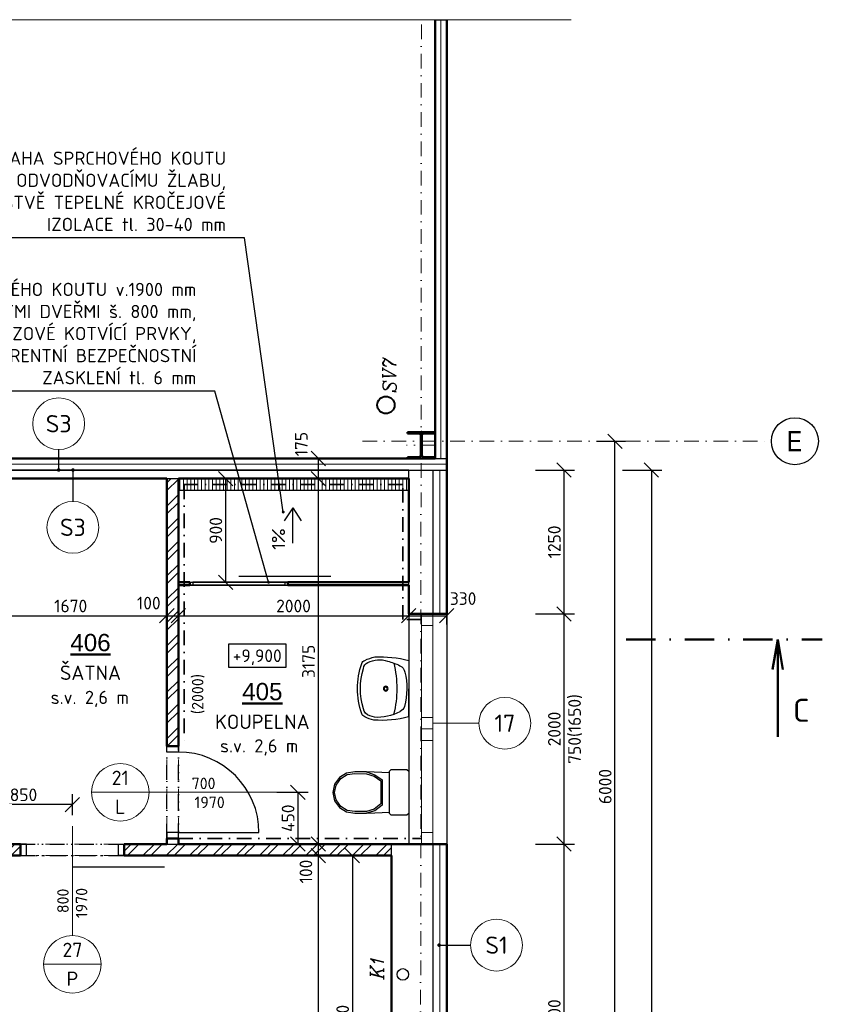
# Model space of a CAD drawing. Header units: millimetres. Extents: x -118752 to 407724, y -73278 to 155058.
# Tile 37 of 256: x 99957 to 106926, y -60091 to -51537. Entities that reach past the tile are written whole.
import ezdxf
from ezdxf.enums import TextEntityAlignment as Align

# ---------------------------------------------------------------- set-up
doc = ezdxf.new("R2010")
doc.units = ezdxf.units.MM
doc.header["$LTSCALE"] = 10
doc.linetypes.add('DASHDOT', pattern=[25.4, 12.7, -6.35, 0, -6.35])
doc.linetypes.add('DOT', pattern=[6.35, 0, -6.35])
doc.layers.add('CA_umyvadlo 1 (55x45)', color=7, linetype='Continuous')
doc.layers.add('IN_SANITA', color=7, linetype='Continuous')
for name, color, linetype, lineweight in [('CASANITA', 7, 'Continuous', 25), ('CKBUBLINY', 1, 'Continuous', 18), ('CKBUBLINY_POPIS', 3, 'Continuous', 25), ('CKDVERE_', 7, 'Continuous', 25), ('CKDVERE_NADROVINOU', 1, 'DASHDOT', 18), ('CKDVERE_OSY', 1, 'Continuous', 18), ('CKDVERE_POPIS', 3, 'Continuous', 25), ('CKDVERE_PRAH', 7, 'Continuous', 25), ('CKDVERE_ZARUBNE_RAM', 5, 'Continuous', 25), ('CKIZOLACE', 1, 'Continuous', 18), ('CKKOTY', 3, 'Continuous', 25), ('CKKOTY_VYS', 3, 'Continuous', 25), ('CKOBKLAD_POPIS', 3, 'Continuous', 25), ('CKOKNA', 1, 'Continuous', 18), ('CKPOPIS_POHLED', 3, 'Continuous', 25), ('CKPOPISM', 6, 'Continuous', 50), ('CKPOPISM_POPIS', 3, 'Continuous', 25), ('CKRASTR', 7, 'DASHDOT', 15), ('CKRASTR_POPIS', 3, 'Continuous', 25), ('CKREZY_OZNACENI', 4, 'DASHDOT', 50), ('CKSTENY_NADROVINOU', 7, 'DASHDOT', 25), ('CKSTENY_PODROVINOU', 7, 'Continuous', 25), ('CKSTENY_REZ', 6, 'Continuous', 50), ('CKSTRECHA_PODROVINOU', 7, 'Continuous', 25), ('CKTEXTY_MALE', 3, 'Continuous', 18), ('CSPROFILY_OSY', 1, 'DASHDOT', 18), ('CSPROFILY_REZY', 4, 'Continuous', 50), ('obklady', 4, 'DASHDOT', 35), ('srafy', 7, 'Continuous', 18), ('ZTI-DEŠŤOVÁ-KANALIZACE', 210, 'KANALIZACE', 40), ('ZTI-SPLAŠKOVÁ KANALIZACE', 80, 'Continuous', 30)]:
    doc.layers.add(name, color=color, linetype=linetype, lineweight=lineweight)
doc.layers.add('CKDVERE_DORAZ', color=7, linetype='DOT', lineweight=25, plot=False)
doc.styles.add('Arial', font='arial.ttf', dxfattribs={"width": 0.8})
doc.styles.add('KURZIVA', font='italic__.ttf')
doc.styles.get("Standard").update_dxf_attribs({"font": 'isocpeur.ttf'})
doc.linetypes.add('IZOLACE_POLYSTYREN_EXPANDOVANY', pattern='A,1,[224,CADKON.SHX,S=0.01,R=0,X=-0.5,Y=-1.74],-2', length=3)
doc.linetypes.add('IZOLACE_POLYSTYREN_PENOVY', pattern='A,0.001,[228,CADKON.SHX,S=0.1,R=0,X=0,Y=0],-2', length=2.001)
doc.linetypes.add('KANALIZACE', pattern='A,30,-3.5,["C",Standard,S=2.54,R=0,X=-3.81,Y=-1.27],-0.001', length=33.501)
doc.linetypes.add('PRERUSENI', pattern='A,60,[100,CADKON.SHX,S=2.5,R=0,X=0,Y=0],-10', length=70)
doc.dimstyles.new('CADKON', dxfattribs={"dimscale": 50, "dimtxt": 2.2, "dimasz": 2.5, "dimexe": 1.8, "dimexo": 5, "dimgap": 0.6, "dimtad": 1, "dimrnd": 1, "dimtxsty": 'Standard', "dimblk1": 'OBLIQUE', "dimblk2": 'OBLIQUE', "dimsah": 1, "dimcen": 2.5, "dimadec": 1, "dimazin": 2, "dimtfac": 1, "dimtdec": 4, "dimtix": 1, "dimtmove": 2, "dimatfit": 3, "dimldrblk": 'OPEN30', "dimfxl": 5, "dimfxlon": 1, "dimtolj": 1, "dimarcsym": 0})
doc.dimstyles.new('CADKON$7', dxfattribs={"dimscale": 100, "dimtxt": 2.5, "dimasz": 2.5, "dimexe": 1.8, "dimexo": 5, "dimgap": 0.6, "dimtad": 1, "dimrnd": 1, "dimtxsty": 'Standard', "dimblk1": 'OBLIQUE', "dimblk2": 'OBLIQUE', "dimsah": 1, "dimcen": 2.5, "dimadec": 1, "dimazin": 2, "dimtfac": 1, "dimtdec": 4, "dimtix": 1, "dimtmove": 0, "dimatfit": 3, "dimldrblk": 'DOTSMALL', "dimfxl": 5, "dimfxlon": 1, "dimtfill": 1, "dimtolj": 1, "dimarcsym": 0})

# ---------------------------------------------------------------- blocks, each defined once
blk = doc.blocks.new('_OBLIQUE')
at = {"color": 0, "linetype": 'ByBlock'}
blk.add_line((-0.5, -0.5), (0.5, 0.5), dxfattribs=at)
blk = doc.blocks.new('*D8138')
at = {"layer": 'CKKOTY', "color": 0, "lineweight": -2}
for p, q in [((104434.2, -58698.9), (104774.2, -58698.9)), ((104684.2, -61698.9), (104684.2, -58698.9)), ((104434.2, -61698.9), (104774.2, -61698.9))]:
    blk.add_line(p, q, dxfattribs=at)
at = {"layer": 'Defpoints', "color": 0}
for p in [(103664.4, -58698.9), (104684.2, -58698.9), (103664.4, -61698.9)]:
    blk.add_point(p, dxfattribs=at)
at = {"layer": 'CKKOTY', "color": 0, "lineweight": -2, "xscale": 125, "yscale": 125, "zscale": 125}
for p, rotation in [((104684.2, -58698.9), 90), ((104684.2, -61698.9), 270)]:
    blk.add_blockref('_OBLIQUE', p, dxfattribs=dict(at, rotation=rotation))
at = {"layer": 'CKKOTY', "color": 0, "insert": (104599.2, -60198.9), "char_height": 110, "attachment_point": 5, "rotation": 90}
blk.add_mtext('\\A1;3000', dxfattribs=at)
blk = doc.blocks.new('_Open30')
at = {"color": 0, "lineweight": -2}
for p, q in [((-1, 0.268), (0, 0)), ((0, 0), (-1, -0.268)), ((0, 0), (-1, 0))]:
    blk.add_line(p, q, dxfattribs=at)
blk = doc.blocks.new('*D8139')
at = {"layer": 'CKKOTY', "color": 0, "lineweight": -2}
for p, q in [((104434.2, -55448.9), (104774.2, -55448.9)), ((104684.2, -56698.9), (104684.2, -55448.9)), ((104434.2, -56698.9), (104774.2, -56698.9))]:
    blk.add_line(p, q, dxfattribs=at)
at = {"layer": 'Defpoints', "color": 0}
for p in [(103664.4, -55448.9), (104684.2, -55448.9), (103664.4, -56698.9)]:
    blk.add_point(p, dxfattribs=at)
at = {"layer": 'CKKOTY', "color": 0, "lineweight": -2, "xscale": 125, "yscale": 125, "zscale": 125}
for p, rotation in [((104684.2, -55448.9), 90), ((104684.2, -56698.9), 270)]:
    blk.add_blockref('_OBLIQUE', p, dxfattribs=dict(at, rotation=rotation))
at = {"layer": 'CKKOTY', "color": 0, "insert": (104599.2, -56073.9), "char_height": 110, "attachment_point": 5, "rotation": 90}
blk.add_mtext('\\A1;1250', dxfattribs=at)
blk = doc.blocks.new('*D8140')
at = {"layer": 'CKKOTY', "color": 0, "lineweight": -2}
for p, q in [((104434.2, -56698.9), (104774.2, -56698.9)), ((104684.2, -58698.9), (104684.2, -56698.9)), ((104434.2, -58698.9), (104774.2, -58698.9))]:
    blk.add_line(p, q, dxfattribs=at)
at = {"layer": 'Defpoints', "color": 0}
for p in [(103664.4, -56698.9), (104684.2, -56698.9), (103664.4, -58698.9)]:
    blk.add_point(p, dxfattribs=at)
at = {"layer": 'CKKOTY', "color": 0, "lineweight": -2, "xscale": 125, "yscale": 125, "zscale": 125}
for p, rotation in [((104684.2, -56698.9), 90), ((104684.2, -58698.9), 270)]:
    blk.add_blockref('_OBLIQUE', p, dxfattribs=dict(at, rotation=rotation))
at = {"layer": 'CKKOTY', "color": 0, "char_height": 110, "attachment_point": 5, "rotation": 90}
for s, insert in [('\\A1;750(1650)', (104780.2, -57698.9)), ('\\A1;2000', (104599.2, -57698.9))]:
    blk.add_mtext(s, dxfattribs=dict(at, insert=insert))
blk = doc.blocks.new('*D8141')
at = {"layer": 'CKKOTY', "color": 0, "lineweight": -2}
for p, q in [((105192.3, -55448.9), (105532.3, -55448.9)), ((105442.3, -55448.9), (105442.3, -65404.4)), ((105192.3, -65404.4), (105532.3, -65404.4))]:
    blk.add_line(p, q, dxfattribs=at)
at = {"layer": 'Defpoints', "color": 0}
for p in [(103664.4, -55448.9), (103664.4, -65404.4), (105442.3, -65404.4)]:
    blk.add_point(p, dxfattribs=at)
at = {"layer": 'CKKOTY', "color": 0, "lineweight": -2, "xscale": 125, "yscale": 125, "zscale": 125}
for p, rotation in [((105442.3, -55448.9), 90), ((105442.3, -65404.4), 270)]:
    blk.add_blockref('_OBLIQUE', p, dxfattribs=dict(at, rotation=rotation))
at = {"layer": 'CKKOTY', "color": 0, "insert": (105357.3, -60426.6), "char_height": 110, "attachment_point": 5, "rotation": 90}
blk.add_mtext('\\A1;9955', dxfattribs=at)
blk = doc.blocks.new('_Open90')
at = {"color": 0, "lineweight": -2}
for p, q in [((0, 0), (-1, 0)), ((-0.5, 0.5), (0, 0)), ((0, 0), (-0.5, -0.5))]:
    blk.add_line(p, q, dxfattribs=at)
blk = doc.blocks.new('*D8169')
at = {"layer": 'CKKOTY', "color": 0, "lineweight": -2}
for p, q in [((102799.7, -55348.9), (102459.7, -55348.9)), ((102549.7, -55348.9), (102549.7, -55523.9)), ((102799.7, -55523.9), (102459.7, -55523.9))]:
    blk.add_line(p, q, dxfattribs=at)
at = {"layer": 'Defpoints', "color": 0}
for p in [(103324.4, -55348.9), (102549.7, -55523.9), (103334.4, -55523.9)]:
    blk.add_point(p, dxfattribs=at)
at = {"layer": 'CKKOTY', "color": 0, "lineweight": -2, "xscale": 125, "yscale": 125, "zscale": 125}
for p, rotation in [((102549.7, -55348.9), 90), ((102549.7, -55523.9), 270)]:
    blk.add_blockref('_OBLIQUE', p, dxfattribs=dict(at, rotation=rotation))
at = {"layer": 'CKKOTY', "color": 0, "insert": (102402.1, -55223.9), "char_height": 110, "attachment_point": 5, "rotation": 90}
blk.add_mtext('\\A1;175', dxfattribs=at)
blk = doc.blocks.new('*D8170')
at = {"layer": 'CKKOTY', "color": 0, "lineweight": -2}
for p, q in [((102799.7, -55523.9), (102459.7, -55523.9)), ((102549.7, -55523.9), (102549.7, -58698.9)), ((102799.7, -58698.9), (102459.7, -58698.9))]:
    blk.add_line(p, q, dxfattribs=at)
at = {"layer": 'Defpoints', "color": 0}
for p in [(103334.4, -55523.9), (102549.7, -58698.9), (103334.4, -58698.9)]:
    blk.add_point(p, dxfattribs=at)
at = {"layer": 'CKKOTY', "color": 0, "lineweight": -2, "xscale": 125, "yscale": 125, "zscale": 125}
for p, rotation in [((102549.7, -55523.9), 90), ((102549.7, -58698.9), 270)]:
    blk.add_blockref('_OBLIQUE', p, dxfattribs=dict(at, rotation=rotation))
at = {"layer": 'CKKOTY', "color": 0, "insert": (102464.7, -57111.4), "char_height": 110, "attachment_point": 5, "rotation": 90}
blk.add_mtext('\\A1;3175', dxfattribs=at)
blk = doc.blocks.new('*D8171')
at = {"layer": 'CKKOTY', "color": 0, "lineweight": -2}
for p, q in [((102799.7, -58698.9), (102459.7, -58698.9)), ((102549.7, -58698.9), (102549.7, -58798.9)), ((102799.7, -58798.9), (102459.7, -58798.9))]:
    blk.add_line(p, q, dxfattribs=at)
at = {"layer": 'Defpoints', "color": 0}
for p in [(103334.4, -58698.9), (102549.7, -58798.9), (103334.4, -58798.9)]:
    blk.add_point(p, dxfattribs=at)
at = {"layer": 'CKKOTY', "color": 0, "lineweight": -2, "xscale": 125, "yscale": 125, "zscale": 125}
for p, rotation in [((102549.7, -58698.9), 90), ((102549.7, -58798.9), 270)]:
    blk.add_blockref('_OBLIQUE', p, dxfattribs=dict(at, rotation=rotation))
at = {"layer": 'CKKOTY', "color": 0, "insert": (102441.8, -58937.1), "char_height": 110, "attachment_point": 5, "rotation": 90}
blk.add_mtext('\\A1;100', dxfattribs=at)
blk = doc.blocks.new('*D8172')
at = {"layer": 'CKKOTY', "color": 0, "lineweight": -2}
for p, q in [((102799.7, -58798.9), (102459.7, -58798.9)), ((102549.7, -58798.9), (102549.7, -65074.4)), ((102799.7, -65074.4), (102459.7, -65074.4))]:
    blk.add_line(p, q, dxfattribs=at)
at = {"layer": 'Defpoints', "color": 0}
for p in [(103334.4, -58798.9), (102549.7, -65074.4), (103334.4, -65074.4)]:
    blk.add_point(p, dxfattribs=at)
at = {"layer": 'CKKOTY', "color": 0, "lineweight": -2, "xscale": 125, "yscale": 125, "zscale": 125}
for p, rotation in [((102549.7, -58798.9), 90), ((102549.7, -65074.4), 270)]:
    blk.add_blockref('_OBLIQUE', p, dxfattribs=dict(at, rotation=rotation))
at = {"layer": 'CKKOTY', "color": 0, "insert": (102464.7, -61936.6), "char_height": 110, "attachment_point": 5, "rotation": 90}
blk.add_mtext('\\A1;6275', dxfattribs=at)
blk = doc.blocks.new('*D8971')
at = {"layer": 'CKKOTY', "color": 0, "lineweight": -2}
for p, q in [((102934.4, -58798.9), (102756.1, -58798.9)), ((102846.1, -58798.9), (102846.1, -61698.9)), ((102934.4, -61698.9), (102756.1, -61698.9))]:
    blk.add_line(p, q, dxfattribs=at)
at = {"layer": 'Defpoints', "color": 0}
for p in [(103184.4, -58798.9), (102846.1, -61698.9), (103184.4, -61698.9)]:
    blk.add_point(p, dxfattribs=at)
at = {"layer": 'CKKOTY', "color": 0, "lineweight": -2, "xscale": 125, "yscale": 125, "zscale": 125}
for p, rotation in [((102846.1, -58798.9), 90), ((102846.1, -61698.9), 270)]:
    blk.add_blockref('_OBLIQUE', p, dxfattribs=dict(at, rotation=rotation))
at = {"layer": 'CKKOTY', "color": 0, "insert": (102761.1, -60248.9), "char_height": 110, "attachment_point": 5, "rotation": 90}
blk.add_mtext('\\A1;2900', dxfattribs=at)
blk = doc.blocks.new('*D8977')
at = {"layer": 'CKKOTY', "color": 0, "lineweight": -2}
for p, q in [((99564.4, -58448.9), (99564.4, -58265.8)), ((100414.4, -58448.9), (100414.4, -58265.8)), ((100414.4, -58355.8), (99564.4, -58355.8))]:
    blk.add_line(p, q, dxfattribs=at)
at = {"layer": 'Defpoints', "color": 0}
for p in [(99564.4, -58355.8), (99564.4, -58698.9), (100414.4, -58698.9)]:
    blk.add_point(p, dxfattribs=at)
at = {"layer": 'CKKOTY', "color": 0, "lineweight": -2, "xscale": 125, "yscale": 125, "zscale": 125, "rotation": 180}
blk.add_blockref('_OBLIQUE', (99564.4, -58355.8), dxfattribs=at)
at = {"layer": 'CKKOTY', "color": 0, "lineweight": -2, "xscale": 125, "yscale": 125, "zscale": 125}
blk.add_blockref('_OBLIQUE', (100414.4, -58355.8), dxfattribs=at)
at = {"layer": 'CKKOTY', "color": 0, "insert": (99989.4, -58270.8), "char_height": 110, "attachment_point": 5}
blk.add_mtext('\\A1;850', dxfattribs=at)
blk = doc.blocks.new('*D8978')
at = {"layer": 'CKKOTY', "color": 0, "lineweight": -2}
for p, q in [((99564.4, -56965.4), (99564.4, -56625.4)), ((101234.4, -56965.4), (101234.4, -56625.4)), ((99564.4, -56715.4), (101234.4, -56715.4))]:
    blk.add_line(p, q, dxfattribs=at)
at = {"layer": 'Defpoints', "color": 0}
for p in [(101234.4, -56715.4), (99564.4, -57354.7), (101234.4, -57354.7)]:
    blk.add_point(p, dxfattribs=at)
at = {"layer": 'CKKOTY', "color": 0, "lineweight": -2, "xscale": 125, "yscale": 125, "zscale": 125, "rotation": 180}
blk.add_blockref('_OBLIQUE', (99564.4, -56715.4), dxfattribs=at)
at = {"layer": 'CKKOTY', "color": 0, "lineweight": -2, "xscale": 125, "yscale": 125, "zscale": 125}
blk.add_blockref('_OBLIQUE', (101234.4, -56715.4), dxfattribs=at)
at = {"layer": 'CKKOTY', "color": 0, "insert": (100399.4, -56630.4), "char_height": 110, "attachment_point": 5}
blk.add_mtext('\\A1;1670', dxfattribs=at)
blk = doc.blocks.new('*D8979')
at = {"layer": 'CKKOTY', "color": 0, "lineweight": -2}
for p, q in [((101234.4, -56965.4), (101234.4, -56625.4)), ((101334.4, -56893.2), (101334.4, -56625.4)), ((101234.4, -56715.4), (101334.4, -56715.4))]:
    blk.add_line(p, q, dxfattribs=at)
at = {"layer": 'Defpoints', "color": 0}
for p in [(101334.4, -56715.4), (101334.4, -57143.2), (101234.4, -57354.7)]:
    blk.add_point(p, dxfattribs=at)
at = {"layer": 'CKKOTY', "color": 0, "lineweight": -2, "xscale": 125, "yscale": 125, "zscale": 125, "rotation": 180}
blk.add_blockref('_OBLIQUE', (101234.4, -56715.4), dxfattribs=at)
at = {"layer": 'CKKOTY', "color": 0, "lineweight": -2, "xscale": 125, "yscale": 125, "zscale": 125}
blk.add_blockref('_OBLIQUE', (101334.4, -56715.4), dxfattribs=at)
at = {"layer": 'CKKOTY', "color": 0, "insert": (101077.4, -56605.1), "char_height": 110, "attachment_point": 5}
blk.add_mtext('\\A1;100', dxfattribs=at)
blk = doc.blocks.new('*D8980')
at = {"layer": 'CKKOTY', "color": 0, "lineweight": -2}
for p, q in [((101334.4, -56893.2), (101334.4, -56625.4)), ((103334.4, -56711.9), (103334.4, -56625.4)), ((101334.4, -56715.4), (103334.4, -56715.4))]:
    blk.add_line(p, q, dxfattribs=at)
at = {"layer": 'Defpoints', "color": 0}
for p in [(103334.4, -56715.4), (103334.4, -56961.9), (101334.4, -57143.2)]:
    blk.add_point(p, dxfattribs=at)
at = {"layer": 'CKKOTY', "color": 0, "lineweight": -2, "xscale": 125, "yscale": 125, "zscale": 125, "rotation": 180}
blk.add_blockref('_OBLIQUE', (101334.4, -56715.4), dxfattribs=at)
at = {"layer": 'CKKOTY', "color": 0, "lineweight": -2, "xscale": 125, "yscale": 125, "zscale": 125}
blk.add_blockref('_OBLIQUE', (103334.4, -56715.4), dxfattribs=at)
at = {"layer": 'CKKOTY', "color": 0, "insert": (102334.4, -56630.4), "char_height": 110, "attachment_point": 5}
blk.add_mtext('\\A1;2000', dxfattribs=at)
blk = doc.blocks.new('*D8981')
at = {"layer": 'CKKOTY', "color": 0, "lineweight": -2}
for p, q in [((103334.4, -56711.9), (103334.4, -56625.4)), ((103664.4, -56792.5), (103664.4, -56625.4)), ((103334.4, -56715.4), (103664.4, -56715.4))]:
    blk.add_line(p, q, dxfattribs=at)
at = {"layer": 'Defpoints', "color": 0}
for p in [(103664.4, -56715.4), (103334.4, -56961.9), (103664.4, -57042.5)]:
    blk.add_point(p, dxfattribs=at)
at = {"layer": 'CKKOTY', "color": 0, "lineweight": -2, "xscale": 125, "yscale": 125, "zscale": 125, "rotation": 180}
blk.add_blockref('_OBLIQUE', (103334.4, -56715.4), dxfattribs=at)
at = {"layer": 'CKKOTY', "color": 0, "lineweight": -2, "xscale": 125, "yscale": 125, "zscale": 125}
blk.add_blockref('_OBLIQUE', (103664.4, -56715.4), dxfattribs=at)
at = {"layer": 'CKKOTY', "color": 0, "insert": (103807.1, -56566.2), "char_height": 110, "attachment_point": 5}
blk.add_mtext('\\A1;330', dxfattribs=at)
blk = doc.blocks.new('*D8982')
at = {"layer": 'CKKOTY', "color": 0, "lineweight": -2}
for p, q in [((102190.6, -58248.9), (102461.8, -58248.9)), ((102371.8, -58248.9), (102371.8, -58698.9)), ((102341.2, -58698.9), (102461.8, -58698.9))]:
    blk.add_line(p, q, dxfattribs=at)
at = {"layer": 'Defpoints', "color": 0}
for p in [(101940.6, -58248.9), (102091.2, -58698.9), (102371.8, -58698.9)]:
    blk.add_point(p, dxfattribs=at)
at = {"layer": 'CKKOTY', "color": 0, "lineweight": -2, "xscale": 125, "yscale": 125, "zscale": 125}
for p, rotation in [((102371.8, -58248.9), 90), ((102371.8, -58698.9), 270)]:
    blk.add_blockref('_OBLIQUE', p, dxfattribs=dict(at, rotation=rotation))
at = {"layer": 'CKKOTY', "color": 0, "insert": (102286.8, -58473.9), "char_height": 110, "attachment_point": 5, "rotation": 90}
blk.add_mtext('\\A1;450', dxfattribs=at)
blk = doc.blocks.new('*D8983')
at = {"layer": 'CKKOTY', "color": 0, "lineweight": -2}
for p, q in [((101584.4, -55523.9), (101834.9, -55523.9)), ((101744.9, -55523.9), (101744.9, -56423.9)), ((101584.4, -56423.9), (101834.9, -56423.9))]:
    blk.add_line(p, q, dxfattribs=at)
at = {"layer": 'Defpoints', "color": 0}
for p in [(101334.4, -55523.9), (101334.4, -56423.9), (101744.9, -56423.9)]:
    blk.add_point(p, dxfattribs=at)
at = {"layer": 'CKKOTY', "color": 0, "lineweight": -2, "xscale": 125, "yscale": 125, "zscale": 125}
for p, rotation in [((101744.9, -55523.9), 90), ((101744.9, -56423.9), 270)]:
    blk.add_blockref('_OBLIQUE', p, dxfattribs=dict(at, rotation=rotation))
at = {"layer": 'CKKOTY', "color": 0, "insert": (101659.9, -55973.9), "char_height": 110, "attachment_point": 5, "rotation": 90}
blk.add_mtext('\\A1;900', dxfattribs=at)
blk = doc.blocks.new('*D8988')
at = {"layer": 'CKKOTY', "color": 0, "lineweight": -2}
for p, q in [((104964.2, -55198.9), (105215.9, -55198.9)), ((105125.9, -61198.9), (105125.9, -55198.9)), ((104934.2, -61198.9), (105215.9, -61198.9))]:
    blk.add_line(p, q, dxfattribs=at)
at = {"layer": 'Defpoints', "color": 0}
for p in [(104714.2, -55198.9), (105125.9, -55198.9), (104684.2, -61198.9)]:
    blk.add_point(p, dxfattribs=at)
at = {"layer": 'CKKOTY', "color": 0, "lineweight": -2, "xscale": 125, "yscale": 125, "zscale": 125}
for p, rotation in [((105125.9, -55198.9), 90), ((105125.9, -61198.9), 270)]:
    blk.add_blockref('_OBLIQUE', p, dxfattribs=dict(at, rotation=rotation))
at = {"layer": 'CKKOTY', "color": 0, "insert": (105040.9, -58198.9), "char_height": 110, "attachment_point": 5, "rotation": 90}
blk.add_mtext('\\A1;6000', dxfattribs=at)
blk = doc.blocks.new('CK_BUBBLE_2_0_0')
at = {"color": 0, "linetype": 'ByBlock', "lineweight": -2}
blk.add_line((1, 0), (-1, 0), dxfattribs=at)
blk.add_circle((0, 0), 1, dxfattribs=at)
blk = doc.blocks.new('CK_BUBBLE_1_0_0')
at = {"color": 0, "linetype": 'ByBlock', "lineweight": -2}
blk.add_circle((0, 0), 1, dxfattribs=at)
blk = doc.blocks.new('umyvadlo 1 (55x45)_P')
at = {"layer": 'CA_umyvadlo 1 (55x45)', "linetype": 'ByBlock'}
for points in [[(-0.2448, 0.0002, 0.077931), (-0.2731, -0.3008, 0.068031), (-0.2441, -0.381, 0.244962), (-0.2183, -0.4075, 0.165243), (0.2196, -0.4075, 0.244752), (0.2453, -0.381, 0.072964), (0.2756, -0.2947, 0.073303), (0.246, 0.0002)], [(-0.1991, -0.0766, 0.13917), (-0.2483, -0.2973), (-0.2369, -0.3358, 0.309536), (-0.174, -0.3925, 0.150009), (0.1756, -0.3925, 0.287481), (0.2281, -0.3557, 0.190467), (0.2403, -0.1835, 0.04778), (0.2004, -0.0766, 0.225267), (0.1455, -0.0326, 0.117325), (-0.1541, -0.0357, 0.189059), (-0.198, -0.0744)]]:
    blk.add_lwpolyline(points, format="xyb", close=True, dxfattribs=at)
blk.add_lwpolyline([(-0.2199, -0.1274, -0.125328), (0.2222, -0.1274)], format="xyb", dxfattribs=at)
for radius in [0.0204, 0.0139]:
    blk.add_circle((0.0006, -0.1987), radius, dxfattribs=at)
blk = doc.blocks.new('zavěšené WC splach. nádrž')
at = {"color": 0, "linetype": 'ByBlock', "lineweight": -2}
for p, q in [((0, 183.8), (15, 198.8)), ((0, -183.8), (0, 183.8)), ((15, 198.8), (152.1, 198.8)), ((152.1, 198.8), (167.1, 183.8)), ((167.1, 183.8), (167.1, -183.8)), ((292.7, 177.7), (167.1, 173.5)), ((364.9, 180.6), (292.7, 177.7)), ((292.9, 161.3), (364.9, 180.6)), ((467.6, 181.9), (364.9, 180.6)), ((539.6, 171.1), (467.6, 181.9)), ((601.5, 132.8), (539.6, 171.1)), ((231.1, 110.7), (292.9, 161.3)), ((231.1, -109.5), (231.1, 110.7)), ((242.5, 100.9), (299.7, 147.8)), ((242.5, -99.7), (242.5, 100.9)), ((299.7, 147.8), (365.8, 165.6)), ((365.8, 165.6), (467.5, 166.9)), ((467.5, 166.9), (532.8, 157.6)), ((532.8, 157.6), (590, 123)), ((590, 123), (629.7, 66.6)), ((643.2, 73.1), (601.5, 132.8)), ((629.7, 66.6), (643.2, 1.9)), ((643.2, 1.9), (629.7, -62.9)), ((657.9, 1.9), (643.2, 73.1)), ((643.2, -69.4), (657.9, 1.9)), ((629.7, -62.9), (590, -119.3)), ((601.5, -129.1), (643.2, -69.4)), ((167.1, -170.3), (364.9, -176.9)), ((292.9, -152.7), (231.1, -109.5)), ((299.7, -139.2), (242.5, -99.7)), ((364.9, -176.9), (292.9, -152.7)), ((365.8, -161.9), (299.7, -139.2)), ((467.5, -163.1), (365.8, -161.9)), ((532.8, -153.9), (467.5, -163.1)), ((467.6, -178.1), (539.6, -167.4)), ((590, -119.3), (532.8, -153.9)), ((539.6, -167.4), (601.5, -129.1)), ((15, -198.8), (0, -183.8)), ((152.1, -198.8), (15, -198.8)), ((167.1, -183.8), (152.1, -198.8)), ((364.9, -176.9), (467.6, -178.1))]:
    blk.add_line(p, q, dxfattribs=at)
blk = doc.blocks.new('*U5162')
at = {"color": 0, "linetype": 'ByBlock', "lineweight": -2}
blk.add_lwpolyline([(-5, -2), (5, -2), (5, 2), (-5, 2), (-5, -2)], dxfattribs=at)
blk = doc.blocks.new('CK_S_EXT_HEAHEA240')
for p, q in [((-120, 115), (120, 115)), ((-120, 115), (-120, 103)), ((-120, 103), (-24.75, 103)), ((120, 103), (24.75, 103)), ((120, 115), (120, 103)), ((-3.75, -82), (-3.75, 82)), ((3.75, -82), (3.75, 82)), ((-120, -115), (-120, -103)), ((-120, -103), (-24.75, -103)), ((-120, -115), (120, -115)), ((120, -103), (24.75, -103)), ((120, -115), (120, -103))]:
    blk.add_line(p, q)
for centre, start, end in [((-24.75, 82), 0, 90), ((24.75, 82), 90, 180), ((-24.75, -82), 270, 0), ((24.75, -82), 180, 270)]:
    blk.add_arc(centre, 21, start, end)
blk = doc.blocks.new('CKBL2032316081349')
blk = doc.blocks.new('CKBL2112015110304', base_point=(99876, -77922))

msp = doc.modelspace()

# ---------------------------------------------------------------- hatches: boundary and pattern name
at = {"layer": 'srafy', "transparency": 33554661}
h = msp.add_hatch(dxfattribs=at)
h.set_pattern_fill('ANSI32', color=256, scale=15, style=0)
h.paths.add_polyline_path([(101334.387, -56423.898), (101334.387, -55623.898), (101334.387, -55523.898), (101234.387, -55523.898), (101234.387, -57848.898), (101334.387, -57848.898), (101334.387, -56448.898)])
h.paths.add_polyline_path([(101060.068, -57732.115), (101060.068, -57525.449), (103066.734, -57525.449), (103066.734, -57732.115)], flags=24)
at = {"layer": 'srafy'}
h = msp.add_hatch(dxfattribs=at)
h.set_pattern_fill('ANSI31', color=256, scale=10, angle=45, style=0)
h.paths.add_polyline_path([(103334.387, -55523.898), (102334.387, -55523.898), (102334.387, -55573.898), (103284.387, -55573.898), (103284.387, -55623.898), (103334.387, -55623.898)])
h.paths.add_polyline_path([(102334.387, -55573.898), (102334.387, -55523.898), (101334.387, -55523.898), (101334.387, -55623.898), (101384.387, -55623.898), (101384.387, -55573.898)])
h.paths.add_polyline_path([(102334.387, -55573.898), (101384.387, -55573.898), (101384.387, -55623.898), (102334.387, -55623.898)])
h.paths.add_polyline_path([(102334.387, -55573.898), (102334.387, -55623.898), (103284.387, -55623.898), (103284.387, -55573.898)])
at = {"layer": 'srafy', "transparency": 33554661}
h = msp.add_hatch(dxfattribs=at)
h.set_pattern_fill('ANSI32', color=256, scale=15, style=0)
h.paths.add_polyline_path([(101334.387, -58698.898), (101234.387, -58698.898), (100864.387, -58698.898), (100864.387, -58798.898), (103184.387, -58798.898), (103184.387, -58698.898)])
h.paths.add_polyline_path([(99564.387, -58698.898), (99564.387, -58798.898), (99964.387, -58798.898), (99964.387, -58698.898)])

# ---------------------------------------------------------------- linework, layer by layer
at = {"layer": 'CKBUBLINY'}
for p, q in [((103944.387, -57648.898), (103544.387, -57648.898)), ((101079.387, -58248.898), (101079.387, -58248.898)), ((100414.387, -59493.428), (100414.387, -59493.428))]:
    msp.add_line(p, q, dxfattribs=at)
at = {"layer": 'CKDVERE_'}
for p, q in [((102659.387, -56375.446), (101859.387, -56375.446)), ((101334.387, -58598.898), (102034.387, -58598.898)), ((101214.387, -58898.898), (100414.387, -58898.898))]:
    msp.add_line(p, q, dxfattribs=at)
msp.add_arc((101334.387, -58598.898), 700, 0, 90, dxfattribs=at)
at = {"layer": 'CKDVERE_DORAZ'}
for p, q in [((102284.387, -56423.898), (101434.387, -56423.898)), ((101334.387, -58648.898), (101334.387, -57848.898)), ((100864.387, -58798.898), (99964.387, -58798.898))]:
    msp.add_line(p, q, dxfattribs=at)
at = {"layer": 'CKDVERE_NADROVINOU'}
for p, q in [((101234.387, -58598.898), (101234.387, -57898.898)), ((101334.387, -58598.898), (101334.387, -57898.898)), ((100814.387, -58698.898), (100014.387, -58698.898)), ((100814.387, -58798.898), (100014.387, -58798.898))]:
    msp.add_line(p, q, dxfattribs=at)
at = {"layer": 'CKDVERE_OSY'}
for p, q in [((102279.387, -58248.898), (101079.387, -58248.898)), ((100414.387, -58543.898), (100414.387, -59493.428))]:
    msp.add_line(p, q, dxfattribs=at)
at = {"layer": 'CKDVERE_PRAH'}
for p, q in [((102259.387, -56423.898), (101459.387, -56423.898)), ((102259.387, -56448.898), (101459.387, -56448.898))]:
    msp.add_line(p, q, dxfattribs=at)
at = {"layer": 'CKDVERE_ZARUBNE_RAM'}
for p, q in [((101434.387, -56423.898), (101459.387, -56423.898)), ((101434.387, -56448.898), (101434.387, -56423.898)), ((101459.387, -56448.898), (101434.387, -56448.898)), ((101459.387, -56423.898), (101459.387, -56448.898)), ((102284.387, -56423.898), (102259.387, -56423.898)), ((102259.387, -56423.898), (102259.387, -56448.898)), ((102259.387, -56448.898), (102284.387, -56448.898)), ((102284.387, -56448.898), (102284.387, -56423.898)), ((101234.387, -57898.898), (101234.387, -57848.898)), ((101234.387, -57848.898), (101334.387, -57848.898)), ((101334.387, -57898.898), (101234.387, -57898.898)), ((101334.387, -57848.898), (101334.387, -57898.898)), ((101334.387, -58598.898), (101234.387, -58598.898)), ((101234.387, -58598.898), (101234.387, -58648.898)), ((101234.387, -58648.898), (101334.387, -58648.898)), ((101334.387, -58648.898), (101334.387, -58598.898)), ((100014.387, -58698.898), (99964.387, -58698.898)), ((99964.387, -58698.898), (99964.387, -58798.898)), ((100014.387, -58798.898), (100014.387, -58698.898)), ((100814.387, -58798.898), (100814.387, -58698.898)), ((100814.387, -58698.898), (100864.387, -58698.898)), ((100864.387, -58698.898), (100864.387, -58798.898)), ((99964.387, -58798.898), (100014.387, -58798.898)), ((100864.387, -58798.898), (100814.387, -58798.898))]:
    msp.add_line(p, q, dxfattribs=at)
at = {"layer": 'CKIZOLACE'}
for p, q in [((103664.387, -51536.667), (103564.387, -51536.667)), ((103664.387, -55348.898), (103664.387, -51536.667)), ((103664.387, -55348.898), (103564.387, -55348.898))]:
    msp.add_line(p, q, dxfattribs=at)
at = {"layer": 'CKIZOLACE', "linetype": 'IZOLACE_POLYSTYREN_PENOVY', "ltscale": 5}
for points in [[(103614.387, -55348.898), (103614.387, -51536.667)], [(91229.387, -55398.898), (103664.387, -55398.898)]]:
    msp.add_lwpolyline(points, dxfattribs=at)
at = {"layer": 'CKIZOLACE', "linetype": 'IZOLACE_POLYSTYREN_EXPANDOVANY', "ltscale": 3}
for points in [[(103604.387, -55448.898), (103604.387, -56698.898)], [(103604.387, -58698.898), (103604.387, -61698.898)]]:
    msp.add_lwpolyline(points, dxfattribs=at)
at = {"layer": 'CKOKNA'}
for p, q in [((103444.387, -56798.898), (103444.387, -56698.898)), ((103544.387, -56698.898), (103444.387, -56698.898)), ((103544.387, -56798.898), (103544.387, -56698.898)), ((103444.387, -56798.898), (103444.387, -57598.898)), ((103544.387, -56798.898), (103444.387, -56798.898)), ((103544.387, -56798.898), (103544.387, -57598.898)), ((103444.387, -57698.898), (103444.387, -57598.898)), ((103544.387, -57598.898), (103444.387, -57598.898)), ((103544.387, -57698.898), (103544.387, -57598.898)), ((103544.387, -57698.898), (103444.387, -57698.898)), ((103444.387, -57798.898), (103444.387, -57698.898)), ((103544.387, -57798.898), (103544.387, -57698.898)), ((103444.387, -57798.898), (103444.387, -58598.898)), ((103544.387, -57798.898), (103444.387, -57798.898)), ((103544.387, -57798.898), (103544.387, -58598.898)), ((103544.387, -58598.898), (103444.387, -58598.898)), ((103444.387, -58598.898), (103444.387, -58698.898)), ((103544.387, -58598.898), (103544.387, -58698.898)), ((103544.387, -58698.898), (103444.387, -58698.898))]:
    msp.add_line(p, q, dxfattribs=at)
at = {"layer": 'CKRASTR', "linetype": 'PRERUSENI'}
msp.add_line((82142.953, -51536.667), (104744.547, -51536.667), dxfattribs=at)
at = {"layer": 'CKRASTR'}
for p, q in [((103432.25, -68476.36), (103444.387, -51536.667)), ((102932.335, -55198.898), (106484.245, -55198.898))]:
    msp.add_line(p, q, dxfattribs=at)
at = {"layer": 'CKRASTR_POPIS'}
msp.add_circle((106688.168, -55198.898), 203.923, dxfattribs=at)
at = {"layer": 'CKREZY_OZNACENI', "ltscale": 2}
msp.add_line((105224.168, -56922.486), (106926.107, -56922.486), dxfattribs=at)
at = {"layer": 'CKREZY_OZNACENI', "linetype": 'Continuous'}
for q in [(106493.164, -57180.998), (106538.746, -57767.936), (106584.329, -57180.998)]:
    msp.add_line((106538.746, -56922.486), q, dxfattribs=at)
at = {"layer": 'CKSTENY_NADROVINOU'}
for p, q in [((101234.387, -58648.898), (101234.387, -57848.898)), ((101334.387, -58648.898), (101334.387, -57848.898)), ((99964.387, -58698.898), (100864.387, -58698.898)), ((99964.387, -58798.898), (100864.387, -58798.898))]:
    msp.add_line(p, q, dxfattribs=at)
at = {"layer": 'CKSTENY_PODROVINOU'}
for p, q in [((103564.387, -51536.667), (103664.387, -51536.667)), ((91229.387, -55348.898), (103664.387, -55348.898)), ((103564.387, -55348.898), (103664.387, -55348.898)), ((103664.387, -55348.898), (103664.387, -55448.898)), ((91229.387, -55448.898), (103664.387, -55448.898)), ((103334.387, -55448.898), (99564.387, -55448.898)), ((103334.387, -55523.898), (103334.387, -55448.898)), ((103334.387, -55448.898), (103664.387, -55448.898)), ((103544.387, -55448.898), (103544.387, -56698.898)), ((103544.387, -55448.898), (103664.387, -55448.898)), ((101234.387, -55523.898), (101334.387, -55523.898)), ((102334.387, -55623.898), (102334.387, -55523.898)), ((101334.387, -55623.898), (103334.387, -55623.898)), ((101434.387, -56423.898), (102284.387, -56423.898)), ((101434.387, -56448.898), (102284.387, -56448.898)), ((103334.387, -56698.898), (103334.387, -58698.898)), ((103544.387, -56698.898), (103664.387, -56698.898)), ((103664.387, -56698.898), (103664.387, -58698.898)), ((103184.387, -58798.898), (103184.387, -58698.898)), ((103544.387, -58698.898), (103544.387, -61698.898)), ((103544.387, -58698.898), (103664.387, -58698.898))]:
    msp.add_line(p, q, dxfattribs=at)
at = {"layer": 'CKSTENY_PODROVINOU', "color": 0, "linetype": 'Continuous'}
for p, q in [((103334.387, -56448.898), (103334.387, -56423.898)), ((101234.387, -58698.898), (101334.387, -58698.898))]:
    msp.add_line(p, q, dxfattribs=at)
at = {"layer": 'CKSTENY_REZ'}
for p, q in [((103564.387, -55348.898), (103564.387, -51536.667)), ((103664.387, -55448.898), (103664.387, -51536.667)), ((82142.953, -55348.898), (103564.387, -55348.898)), ((103664.387, -55448.898), (103664.387, -56698.898)), ((99564.387, -55523.898), (101234.387, -55523.898)), ((101234.387, -57848.898), (101234.387, -55523.898)), ((101334.387, -55523.898), (103334.387, -55523.898)), ((101334.387, -57848.898), (101334.387, -55523.898)), ((103334.387, -56423.898), (103334.387, -55523.898)), ((101334.387, -56448.898), (101334.387, -56423.898)), ((101434.387, -56423.898), (101334.387, -56423.898)), ((101434.387, -56448.898), (101334.387, -56448.898)), ((101434.387, -56448.898), (101434.387, -56423.898)), ((102284.387, -56448.898), (102284.387, -56423.898)), ((103334.387, -56423.898), (102284.387, -56423.898)), ((103334.387, -56448.898), (102284.387, -56448.898)), ((103334.387, -56698.898), (103334.387, -56448.898)), ((103664.387, -56698.898), (103334.387, -56698.898)), ((101234.387, -57848.898), (101334.387, -57848.898)), ((101234.387, -58698.898), (101234.387, -58648.898)), ((101234.387, -58648.898), (101334.387, -58648.898)), ((101334.387, -58698.898), (101334.387, -58648.898)), ((99564.387, -58698.898), (99964.387, -58698.898)), ((99964.387, -58798.898), (99964.387, -58698.898)), ((100864.387, -58798.898), (100864.387, -58698.898)), ((100864.387, -58698.898), (101234.387, -58698.898)), ((101334.387, -58698.898), (103334.387, -58698.898)), ((103664.387, -58698.898), (103334.387, -58698.898)), ((103664.387, -58698.898), (103664.387, -61698.898)), ((99564.387, -58798.898), (99964.387, -58798.898)), ((100864.387, -58798.898), (103184.387, -58798.898)), ((103184.387, -61698.898), (103184.387, -58798.898))]:
    msp.add_line(p, q, dxfattribs=at)
at = {"layer": 'CKSTRECHA_PODROVINOU'}
for p, q in [((102327.414, -55776.405), (102254.448, -55889.562)), ((102327.414, -56084.328), (102327.414, -55776.405)), ((102327.414, -55776.405), (102400.379, -55889.562))]:
    msp.add_line(p, q, dxfattribs=at)
at = {"layer": 'CSPROFILY_OSY'}
for p, q in [((103444.387, -55108.898), (103444.387, -55358.898)), ((103574.387, -55233.898), (103314.387, -55233.898))]:
    msp.add_line(p, q, dxfattribs=at)
at = {"layer": 'obklady'}
for points in [[(103444.387, -56748.898), (103284.387, -56748.898), (103284.387, -55573.898), (101384.387, -55573.898), (101384.387, -57848.898)], [(101334.387, -58648.898), (103444.387, -58648.898)]]:
    msp.add_lwpolyline(points, dxfattribs=at)
at = {"layer": 'ZTI-DEŠŤOVÁ-KANALIZACE'}
msp.add_circle((103136.309, -54884.381), 75, dxfattribs=at)
at = {"layer": 'ZTI-SPLAŠKOVÁ KANALIZACE'}
msp.add_circle((103283.09, -59831.04), 50, dxfattribs=at)

# ---------------------------------------------------------------- block references
at = {"layer": 'CASANITA', "rotation": 180}
msp.add_blockref('zavěšené WC splach. nádrž', (103334.387, -58248.898), dxfattribs=at)
at = {"layer": 'CKBUBLINY'}
ref = msp.add_blockref('CK_BUBBLE_1_0_0', (100295, -55046.795), dxfattribs=dict(at, xscale=225, yscale=225, zscale=225))
ref.add_attrib('NUM1', 'S3', dxfattribs={"layer": 'CKBUBLINY_POPIS', "height": 150}).set_placement((100295, -55046.795), align=Align.MIDDLE_CENTER)
ref = msp.add_blockref('CK_BUBBLE_1_0_0', (100418.5, -55947), dxfattribs=dict(at, xscale=225, yscale=225, zscale=225))
ref.add_attrib('NUM1', 'S3', dxfattribs={"layer": 'CKBUBLINY_POPIS', "height": 150}).set_placement((100418.5, -55947), align=Align.MIDDLE_CENTER)
ref = msp.add_blockref('CK_BUBBLE_1_0_0', (104169.387, -57648.898), dxfattribs=dict(at, xscale=225, yscale=225, zscale=225))
ref.add_attrib('NUM1', '17', dxfattribs={"layer": 'CKBUBLINY_POPIS', "height": 150}).set_placement((104169.387, -57648.898), align=Align.MIDDLE_CENTER)
ref = msp.add_blockref('CK_BUBBLE_2_0_0', (100829.387, -58248.898), dxfattribs=dict(at, xscale=250, yscale=250, zscale=250))
ref.add_attrib('NUM1', '21', dxfattribs={"layer": 'CKBUBLINY_POPIS', "height": 125}).set_placement((100829.387, -58186.398), align=Align.CENTER)
ref.add_attrib('NUM2', 'L', dxfattribs={"layer": 'CKBUBLINY_POPIS', "height": 125}).set_placement((100829.387, -58311.398), align=Align.TOP_CENTER)
ref = msp.add_blockref('CK_BUBBLE_1_0_0', (104097, -59576.602), dxfattribs=dict(at, xscale=225, yscale=225, zscale=225))
ref.add_attrib('NUM1', 'S1', dxfattribs={"layer": 'CKBUBLINY_POPIS', "height": 150}).set_placement((104097, -59576.602), align=Align.MIDDLE_CENTER)
ref = msp.add_blockref('CK_BUBBLE_2_0_0', (100414.387, -59743.428), dxfattribs=dict(at, xscale=250, yscale=250, zscale=250))
ref.add_attrib('NUM1', '27', dxfattribs={"layer": 'CKBUBLINY_POPIS', "height": 125}).set_placement((100414.387, -59680.928), align=Align.CENTER)
ref.add_attrib('NUM2', 'P', dxfattribs={"layer": 'CKBUBLINY_POPIS', "height": 125}).set_placement((100414.387, -59805.928), align=Align.TOP_CENTER)
at = {"layer": 'CKKOTY_VYS'}
ref = msp.add_blockref('*U5162', (102019.209, -57062.49), dxfattribs=dict(at, xscale=50, yscale=50, zscale=50))
ref.add_attrib('Výška', '+9,900', dxfattribs={"layer": '0', "color": 0, "linetype": 'ByBlock', "lineweight": -2, "height": 110}).set_placement((102019.209, -57062.49), align=Align.MIDDLE_CENTER)
at = {"layer": 'CKPOPISM'}
ref = msp.add_blockref('CKBL2112015110304', (100571.21, -57272.741), dxfattribs=dict(at, xscale=0.5, yscale=0.5, zscale=0.5))
ref.add_attrib('JMENO', 'ŠATNA', dxfattribs={"layer": 'CKPOPISM_POPIS', "height": 125}).set_placement((100571.21, -57272.741), align=Align.CENTER)
ref.add_attrib('CISLO', '%%U406', dxfattribs={"height": 150, "style": 'Arial'}).set_placement((100571.21, -57022.741), align=Align.CENTER)
ref = msp.add_blockref('CKBL2032316081349', (102063.401, -57698.782), dxfattribs=at)
ref.add_attrib('CISLO', '%%U405', dxfattribs={"height": 150, "style": 'Arial'}).set_placement((102063.401, -57448.782), align=Align.CENTER)
ref.add_attrib('JMENO', 'KOUPELNA', dxfattribs={"layer": 'CKPOPISM_POPIS', "height": 125}).set_placement((102063.401, -57698.782), align=Align.CENTER)
at = {"layer": 'CSPROFILY_REZY', "rotation": 180}
msp.add_blockref('CK_S_EXT_HEAHEA240', (103444.387, -55233.898), dxfattribs=at)
at = {"layer": 'IN_SANITA', "linetype": 'Continuous', "xscale": -1000, "yscale": 1000, "zscale": 1000, "rotation": 269.8527555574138}
msp.add_blockref('umyvadlo 1 (55x45)_P', (103334.175, -57349.513), dxfattribs=at)

# ---------------------------------------------------------------- texts
at = {"layer": 'CKDVERE_POPIS'}
msp.add_text('  700', height=100, dxfattribs=at).set_placement((101489.618, -58221.705), align=Align.CENTER)
msp.add_text(' 1970', height=100, dxfattribs=at).set_placement((101573.931, -58286.18), align=Align.TOP_CENTER)
msp.add_text('1970', height=100, rotation=90, dxfattribs=at).set_placement((100443.919, -59210.906), align=Align.TOP_CENTER)
msp.add_text('  800', height=100, rotation=90, dxfattribs=at).set_placement((100382.041, -59255.8), align=Align.CENTER)
at = {"layer": 'CKOBKLAD_POPIS'}
msp.add_text('(2000)', height=100, rotation=90, dxfattribs=at).set_placement((101501.748, -57395.387), align=Align.MIDDLE_CENTER)
at = {"layer": 'CKPOPIS_POHLED'}
msp.add_text('C', height=200, dxfattribs=at).set_placement((106743.415, -57536.664), align=Align.MIDDLE_CENTER)
at = {"layer": 'CKRASTR_POPIS', "style": 'Arial', "width": 0.8}
msp.add_text('E', height=175, dxfattribs=at).set_placement((106684.065, -55198.898), align=Align.MIDDLE)
at = {"layer": 'CKTEXTY_MALE', "style": 'KURZIVA'}
for s, p in [('SV7', (103225.016, -54779.47)), ('K1', (103118.262, -59873.765))]:
    msp.add_text(s, height=115, rotation=90, dxfattribs=at).set_placement(p)
at = {"layer": 'CKTEXTY_MALE'}
msp.add_text('1%', height=115, rotation=90, dxfattribs=at).set_placement((102261.211, -56141.885))
at = {"layer": 'CKTEXTY_MALE', "char_height": 115}
for s, insert, attachment_point in [('PODLAHA SPRCHOVÉHO KOUTU \\PSPÁDOVÁNA K NEREZOVÉMU ODVODŇOVACÍMU ŽLABU, \\PSPÁD VYTVOŘEN VE VRSTVĚ TEPELNÉ KROČEJOVÉ \\PIZOLACE tl. 30-40 mm', (101748.357, -53373.086), 9), ('ZÁSTĚNA SPRCHOVÉHO KOUTU v.1900 mm \\PS POSUVNÝMI DVEŘMI š. 800 mm, \\PNEREZOVÉ KOTVÍCÍ PRVKY, \\PTRANSPARENTNÍ BEZPEČNOSTNÍ\\PZASKLENÍ tl. 6 mm', (101490.691, -54704.575), 9), ('s.v. 2,6 m', (100224.838, -57508.632), 7), ('s.v. 2,6 m', (101695.982, -57929.612), 7)]:
    msp.add_mtext(s, dxfattribs=dict(at, insert=insert, attachment_point=attachment_point))

# ---------------------------------------------------------------- dimensions: what is measured, and where the dimension line sits
at = {"layer": 'CKKOTY'}
for base, p1, p2, override, picture, middle in [((102549.664, -55523.898), (103324.387, -55348.898), (103334.387, -55523.898), {"dimscale": 50, "dimexo": 10, "dimldrblk": 'Open90'}, '*D8169', (102402.092, -55223.941)), ((102549.664, -58798.898), (103334.387, -58698.898), (103334.387, -58798.898), {"dimscale": 50, "dimexo": 10, "dimtmove": 2}, '*D8171', (102441.828, -58937.064))]:
    dim = msp.add_linear_dim(base=base, p1=p1, p2=p2, angle=90, dimstyle='CADKON', override=override, dxfattribs=at)
    dim.commit()
    dim.dimension.update_dxf_attribs({"geometry": picture, "text_midpoint": middle, "dimtype": 160})
for base, p1, p2, override, picture, middle in [((105125.924, -55198.898), (104684.181, -61198.898), (104714.17, -55198.898), {"dimtmove": 2}, '*D8988', (105040.924, -58198.898)), ((104684.181, -55448.898), (103664.387, -56698.898), (103664.387, -55448.898), {"dimscale": 50, "dimexo": 10, "dimtmove": 2}, '*D8139', (104599.181, -56073.898)), ((105442.333, -65404.398), (103664.387, -55448.898), (103664.387, -65404.398), {"dimscale": 50, "dimexo": 10, "dimldrblk": 'Open90'}, '*D8141', (105357.333, -60426.648)), ((102549.664, -58698.898), (103334.387, -55523.898), (103334.387, -58698.898), {"dimscale": 50, "dimexo": 10, "dimtmove": 2}, '*D8170', (102464.664, -57111.398)), ((104684.181, -58698.898), (103664.387, -61698.898), (103664.387, -58698.898), {"dimscale": 50, "dimexo": 10, "dimtmove": 2}, '*D8138', (104599.181, -60198.898)), ((102549.664, -65074.398), (103334.387, -58798.898), (103334.387, -65074.398), {"dimscale": 50, "dimexo": 10, "dimtmove": 2}, '*D8172', (102464.664, -61936.648))]:
    dim = msp.add_linear_dim(base=base, p1=p1, p2=p2, angle=90, dimstyle='CADKON', override=override, dxfattribs=at)
    dim.commit()
    dim.dimension.update_dxf_attribs({"geometry": picture, "text_midpoint": middle})
for base, p1, p2, picture, middle in [((101744.87, -56423.898), (101334.387, -55523.898), (101334.387, -56423.898), '*D8983', (101659.87, -55973.898)), ((102371.8, -58698.898), (101940.605, -58248.898), (102091.238, -58698.898), '*D8982', (102286.8, -58473.898)), ((102846.061, -61698.898), (103184.387, -58798.898), (103184.387, -61698.898), '*D8971', (102761.061, -60248.898))]:
    dim = msp.add_linear_dim(base=base, p1=p1, p2=p2, angle=90, dimstyle='CADKON', dxfattribs=at)
    dim.commit()
    dim.dimension.update_dxf_attribs({"geometry": picture, "text_midpoint": middle})
for base, p1, p2, picture, middle in [((101334.387, -56715.399), (101234.387, -57354.742), (101334.387, -57143.214), '*D8979', (101077.357, -56605.101)), ((103664.387, -56715.399), (103334.387, -56961.903), (103664.387, -57042.486), '*D8981', (103807.121, -56566.231))]:
    dim = msp.add_linear_dim(base=base, p1=p1, p2=p2, dimstyle='CADKON', override={"dimtmove": 2}, dxfattribs=at)
    dim.commit()
    dim.dimension.update_dxf_attribs({"geometry": picture, "text_midpoint": middle, "dimtype": 160})
for base, p1, p2, picture, middle in [((101234.387, -56715.399), (99564.387, -57354.742), (101234.387, -57354.742), '*D8978', (100399.387, -56630.399)), ((99564.387, -58355.79), (100414.387, -58698.898), (99564.387, -58698.898), '*D8977', (99989.387, -58270.79))]:
    dim = msp.add_linear_dim(base=base, p1=p1, p2=p2, dimstyle='CADKON', dxfattribs=at)
    dim.commit()
    dim.dimension.update_dxf_attribs({"geometry": picture, "text_midpoint": middle})
dim = msp.add_linear_dim(base=(103334.387, -56715.399), p1=(101334.387, -57143.214), p2=(103334.387, -56961.903), dimstyle='CADKON', override={"dimtmove": 2}, dxfattribs=at)
dim.commit()
dim.dimension.update_dxf_attribs({"geometry": '*D8980', "text_midpoint": (102334.387, -56630.399)})
dim = msp.add_linear_dim(base=(104684.181, -56698.898), p1=(103664.387, -58698.898), p2=(103664.387, -56698.898), angle=90, text='<>\\X750(1650)', dimstyle='CADKON', override={"dimscale": 50, "dimexo": 10, "dimtmove": 2}, dxfattribs=at)
dim.commit()
dim.dimension.update_dxf_attribs({"geometry": '*D8140', "text_midpoint": (104599.181, -57698.898)})

# ---------------------------------------------------------------- leaders
at = {"layer": 'CKBUBLINY'}
for points in [[(100295, -55448.574), (100295, -55271.795)], [(100418.5, -55448.898), (100418.5, -55722)], [(103598.898, -59576.602), (103872, -59576.602)]]:
    msp.add_leader(points, dimstyle='CADKON', override={"dimasz": 2.5, "dimldrblk": 'DotSmall'}, dxfattribs=at)
at = {"layer": 'CKTEXTY_MALE', "annotation_type": 0, "has_hookline": 1, "hookline_direction": 1}
for points, text_width in [([(102244.98, -55814.306), (101908.357, -53433.086), (101808.357, -53433.086)], 3823.75), ([(102117.292, -56423.898), (101650.691, -54764.575), (101550.691, -54764.575)], 2898)]:
    msp.add_leader(points, dimstyle='CADKON$7', override={"dimtxt": 2.3, "dimasz": 1}, dxfattribs=dict(at, text_width=text_width))

doc.saveas('drawing.dxf')
